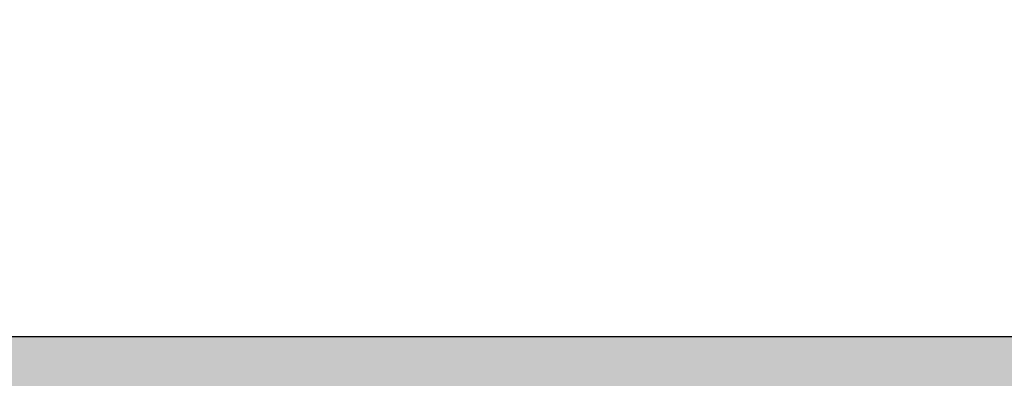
# Model space of a CAD drawing. Header units: millimetres. Extents: x -79464 to -76785, y -3788210 to -3782955.
# Tile 68 of 131: x -78331.65383 to -78331.64052, y -3785139.97647 to -3785139.97163. Entities that reach past the tile are written whole.
import ezdxf

# ---------------------------------------------------------------- set-up
doc = ezdxf.new("R2010")
doc.units = ezdxf.units.MM
doc.header["$LTSCALE"] = 8
doc.header["$MEASUREMENT"] = 0
doc.layers.add('VPM TEMPLATE', color=7, linetype='Continuous')

msp = doc.modelspace()

# ---------------------------------------------------------------- hatches: boundary and pattern name
at = {"layer": 'VPM TEMPLATE'}
msp.add_hatch(color=3, dxfattribs=at).paths.add_polyline_path([(-78327.519087, -3785142.065972), (-78327.928273, -3785142.034063), (-78328.336223, -3785142.003381), (-78328.744173, -3785141.972699), (-78329.121217, -3785141.910107), (-78329.467356, -3785141.816834), (-78329.844401, -3785141.722333), (-78330.25235, -3785141.598378), (-78330.629395, -3785141.473195), (-78329.65526, -3785139.726771), (-78330.503301, -3785139.726771), (-78331.173216, -3785140.954287), (-78331.665958, -3785139.97591), (-78331.571388, -3785139.97591), (-78331.571388, -3785139.477633), (-78328.776314, -3785139.477633), (-78328.462317, -3785139.133993), (-78327.519087, -3785139.133993)], flags=0)

# ---------------------------------------------------------------- linework, layer by layer
at = {"layer": 'VPM TEMPLATE', "color": 7, "lineweight": 9}
for points in [[(-78327.519087, -3785142.065972), (-78327.519087, -3785139.133993), (-78328.462317, -3785139.133993), (-78328.776314, -3785139.477633), (-78331.571388, -3785139.477633), (-78331.571388, -3785139.97591), (-78332.671616, -3785139.97591), (-78332.671616, -3785137.356888)], [(-78332.671616, -3785138.447942), (-78332.671616, -3785138.947446), (-78332.671616, -3785139.445723), (-78332.671616, -3785139.945227), (-78332.671616, -3785139.97591), (-78331.571388, -3785139.97591), (-78331.760528, -3785139.97591), (-78332.608569, -3785139.97591), (-78332.671616, -3785139.97591), (-78332.671616, -3785137.356888)], [(-78332.671616, -3785138.447942), (-78332.671616, -3785138.947446), (-78332.671616, -3785139.445723), (-78332.671616, -3785139.945227), (-78332.671616, -3785139.97591), (-78331.571388, -3785139.97591), (-78331.760528, -3785139.97591), (-78332.608569, -3785139.97591), (-78332.671616, -3785139.97591), (-78332.671616, -3785137.356888)], [(-78332.671616, -3785138.447942), (-78332.671616, -3785138.947446), (-78332.671616, -3785139.445723), (-78332.671616, -3785139.945227), (-78332.671616, -3785139.97591), (-78331.571388, -3785139.97591), (-78331.760528, -3785139.97591), (-78332.608569, -3785139.97591), (-78332.671616, -3785139.97591), (-78332.671616, -3785137.356888)], [(-78332.671616, -3785138.447942), (-78332.671616, -3785138.947446), (-78332.671616, -3785139.445723), (-78332.671616, -3785139.945227), (-78332.671616, -3785139.97591), (-78331.571388, -3785139.97591), (-78331.760528, -3785139.97591), (-78332.608569, -3785139.97591), (-78332.671616, -3785139.97591), (-78332.671616, -3785137.356888)], [(-78332.671616, -3785138.447942), (-78332.671616, -3785138.947446), (-78332.671616, -3785139.445723), (-78332.671616, -3785139.945227), (-78332.671616, -3785139.97591), (-78331.571388, -3785139.97591), (-78331.760528, -3785139.97591), (-78332.608569, -3785139.97591), (-78332.671616, -3785139.97591), (-78332.671616, -3785137.356888)], [(-78332.671616, -3785138.447942), (-78332.671616, -3785138.947446), (-78332.671616, -3785139.445723), (-78332.671616, -3785139.945227), (-78332.671616, -3785139.97591), (-78331.571388, -3785139.97591), (-78331.760528, -3785139.97591), (-78332.608569, -3785139.97591), (-78332.671616, -3785139.97591), (-78332.671616, -3785137.356888)], [(-78332.671616, -3785138.447942), (-78332.671616, -3785138.947446), (-78332.671616, -3785139.445723), (-78332.671616, -3785139.945227), (-78332.671616, -3785139.97591), (-78331.571388, -3785139.97591), (-78331.760528, -3785139.97591), (-78332.608569, -3785139.97591), (-78332.671616, -3785139.97591), (-78332.671616, -3785137.356888)], [(-78332.671616, -3785138.447942), (-78332.671616, -3785138.947446), (-78332.671616, -3785139.445723), (-78332.671616, -3785139.945227), (-78332.671616, -3785139.97591), (-78331.571388, -3785139.97591), (-78331.760528, -3785139.97591), (-78332.608569, -3785139.97591), (-78332.671616, -3785139.97591), (-78332.671616, -3785137.356888)], [(-78332.671616, -3785138.447942), (-78332.671616, -3785138.947446), (-78332.671616, -3785139.445723), (-78332.671616, -3785139.945227), (-78332.671616, -3785139.97591), (-78331.571388, -3785139.97591), (-78331.760528, -3785139.97591), (-78332.608569, -3785139.97591), (-78332.671616, -3785139.97591), (-78332.671616, -3785137.356888)], [(-78332.671616, -3785138.447942), (-78332.671616, -3785138.947446), (-78332.671616, -3785139.445723), (-78332.671616, -3785139.945227), (-78332.671616, -3785139.97591), (-78331.571388, -3785139.97591), (-78331.760528, -3785139.97591), (-78332.608569, -3785139.97591), (-78332.671616, -3785139.97591), (-78332.671616, -3785137.356888)], [(-78332.671616, -3785138.447942), (-78332.671616, -3785138.947446), (-78332.671616, -3785139.445723), (-78332.671616, -3785139.945227), (-78332.671616, -3785139.97591), (-78331.571388, -3785139.97591), (-78331.760528, -3785139.97591), (-78332.608569, -3785139.97591), (-78332.671616, -3785139.97591), (-78332.671616, -3785137.356888)], [(-78332.671616, -3785138.447942), (-78332.671616, -3785138.947446), (-78332.671616, -3785139.445723), (-78332.671616, -3785139.945227), (-78332.671616, -3785139.97591), (-78331.571388, -3785139.97591), (-78331.760528, -3785139.97591), (-78332.608569, -3785139.97591), (-78332.671616, -3785139.97591), (-78332.671616, -3785137.356888)], [(-78332.671616, -3785138.447942), (-78332.671616, -3785138.947446), (-78332.671616, -3785139.445723), (-78332.671616, -3785139.945227), (-78332.671616, -3785139.97591), (-78331.571388, -3785139.97591), (-78331.760528, -3785139.97591), (-78332.608569, -3785139.97591), (-78332.671616, -3785139.97591), (-78332.671616, -3785137.356888)], [(-78332.671616, -3785138.447942), (-78332.671616, -3785138.947446), (-78332.671616, -3785139.445723), (-78332.671616, -3785139.945227), (-78332.671616, -3785139.97591), (-78331.571388, -3785139.97591), (-78331.760528, -3785139.97591), (-78332.608569, -3785139.97591), (-78332.671616, -3785139.97591), (-78332.671616, -3785137.356888)], [(-78332.671616, -3785138.447942), (-78332.671616, -3785138.947446), (-78332.671616, -3785139.445723), (-78332.671616, -3785139.945227), (-78332.671616, -3785139.97591), (-78331.571388, -3785139.97591), (-78331.760528, -3785139.97591), (-78332.608569, -3785139.97591), (-78332.671616, -3785139.97591), (-78332.671616, -3785137.356888)], [(-78332.671616, -3785138.447942), (-78332.671616, -3785138.947446), (-78332.671616, -3785139.445723), (-78332.671616, -3785139.945227), (-78332.671616, -3785139.97591), (-78331.571388, -3785139.97591), (-78331.760528, -3785139.97591), (-78332.608569, -3785139.97591), (-78332.671616, -3785139.97591), (-78332.671616, -3785137.356888)], [(-78332.671616, -3785138.447942), (-78332.671616, -3785138.947446), (-78332.671616, -3785139.445723), (-78332.671616, -3785139.945227), (-78332.671616, -3785139.97591), (-78331.571388, -3785139.97591), (-78331.760528, -3785139.97591), (-78332.608569, -3785139.97591), (-78332.671616, -3785139.97591), (-78332.671616, -3785137.356888)], [(-78332.671616, -3785138.447942), (-78332.671616, -3785138.947446), (-78332.671616, -3785139.445723), (-78332.671616, -3785139.945227), (-78332.671616, -3785139.97591), (-78331.571388, -3785139.97591), (-78331.760528, -3785139.97591), (-78332.608569, -3785139.97591), (-78332.671616, -3785139.97591), (-78332.671616, -3785137.356888)], [(-78332.671616, -3785138.447942), (-78332.671616, -3785138.947446), (-78332.671616, -3785139.445723), (-78332.671616, -3785139.945227), (-78332.671616, -3785139.97591), (-78331.571388, -3785139.97591), (-78331.760528, -3785139.97591), (-78332.608569, -3785139.97591), (-78332.671616, -3785139.97591), (-78332.671616, -3785137.356888)], [(-78332.671616, -3785138.447942), (-78332.671616, -3785138.947446), (-78332.671616, -3785139.445723), (-78332.671616, -3785139.945227), (-78332.671616, -3785139.97591), (-78331.571388, -3785139.97591), (-78331.760528, -3785139.97591), (-78332.608569, -3785139.97591), (-78332.671616, -3785139.97591), (-78332.671616, -3785137.356888)], [(-78332.671616, -3785138.447942), (-78332.671616, -3785138.947446), (-78332.671616, -3785139.445723), (-78332.671616, -3785139.945227), (-78332.671616, -3785139.97591), (-78331.571388, -3785139.97591), (-78331.760528, -3785139.97591), (-78332.608569, -3785139.97591), (-78332.671616, -3785139.97591), (-78332.671616, -3785137.356888)], [(-78332.671616, -3785138.447942), (-78332.671616, -3785138.947446), (-78332.671616, -3785139.445723), (-78332.671616, -3785139.945227), (-78332.671616, -3785139.97591), (-78331.571388, -3785139.97591), (-78331.760528, -3785139.97591), (-78332.608569, -3785139.97591), (-78332.671616, -3785139.97591), (-78332.671616, -3785137.356888)], [(-78332.671616, -3785138.447942), (-78332.671616, -3785138.947446), (-78332.671616, -3785139.445723), (-78332.671616, -3785139.945227), (-78332.671616, -3785139.97591), (-78331.571388, -3785139.97591), (-78331.760528, -3785139.97591), (-78332.608569, -3785139.97591), (-78332.671616, -3785139.97591), (-78332.671616, -3785137.356888)], [(-78332.671616, -3785138.447942), (-78332.671616, -3785138.947446), (-78332.671616, -3785139.445723), (-78332.671616, -3785139.945227), (-78332.671616, -3785139.97591), (-78331.571388, -3785139.97591), (-78331.760528, -3785139.97591), (-78332.608569, -3785139.97591), (-78332.671616, -3785139.97591), (-78332.671616, -3785137.356888)], [(-78332.671616, -3785138.447942), (-78332.671616, -3785138.947446), (-78332.671616, -3785139.445723), (-78332.671616, -3785139.945227), (-78332.671616, -3785139.97591), (-78331.571388, -3785139.97591), (-78331.760528, -3785139.97591), (-78332.608569, -3785139.97591), (-78332.671616, -3785139.97591), (-78332.671616, -3785137.356888)], [(-78332.671616, -3785138.447942), (-78332.671616, -3785138.947446), (-78332.671616, -3785139.445723), (-78332.671616, -3785139.945227), (-78332.671616, -3785139.97591), (-78331.571388, -3785139.97591), (-78331.760528, -3785139.97591), (-78332.608569, -3785139.97591), (-78332.671616, -3785139.97591), (-78332.671616, -3785137.356888)], [(-78332.671616, -3785138.447942), (-78332.671616, -3785138.947446), (-78332.671616, -3785139.445723), (-78332.671616, -3785139.945227), (-78332.671616, -3785139.97591), (-78331.571388, -3785139.97591), (-78331.760528, -3785139.97591), (-78332.608569, -3785139.97591), (-78332.671616, -3785139.97591), (-78332.671616, -3785137.356888)], [(-78332.671616, -3785138.447942), (-78332.671616, -3785138.947446), (-78332.671616, -3785139.445723), (-78332.671616, -3785139.945227), (-78332.671616, -3785139.97591), (-78331.571388, -3785139.97591), (-78331.760528, -3785139.97591), (-78332.608569, -3785139.97591), (-78332.671616, -3785139.97591), (-78332.671616, -3785137.356888)], [(-78332.671616, -3785138.447942), (-78332.671616, -3785138.947446), (-78332.671616, -3785139.445723), (-78332.671616, -3785139.945227), (-78332.671616, -3785139.97591), (-78331.571388, -3785139.97591), (-78331.760528, -3785139.97591), (-78332.608569, -3785139.97591), (-78332.671616, -3785139.97591), (-78332.671616, -3785137.356888)], [(-78332.671616, -3785138.447942), (-78332.671616, -3785138.947446), (-78332.671616, -3785139.445723), (-78332.671616, -3785139.945227), (-78332.671616, -3785139.97591), (-78331.571388, -3785139.97591), (-78331.760528, -3785139.97591), (-78332.608569, -3785139.97591), (-78332.671616, -3785139.97591), (-78332.671616, -3785137.356888)], [(-78332.671616, -3785138.447942), (-78332.671616, -3785138.947446), (-78332.671616, -3785139.445723), (-78332.671616, -3785139.945227), (-78332.671616, -3785139.97591), (-78331.571388, -3785139.97591), (-78331.760528, -3785139.97591), (-78332.608569, -3785139.97591), (-78332.671616, -3785139.97591), (-78332.671616, -3785137.356888)], [(-78332.671616, -3785138.447942), (-78332.671616, -3785138.947446), (-78332.671616, -3785139.445723), (-78332.671616, -3785139.945227), (-78332.671616, -3785139.97591), (-78331.571388, -3785139.97591), (-78331.760528, -3785139.97591), (-78332.608569, -3785139.97591), (-78332.671616, -3785139.97591), (-78332.671616, -3785137.356888)], [(-78332.671616, -3785138.447942), (-78332.671616, -3785138.947446), (-78332.671616, -3785139.445723), (-78332.671616, -3785139.945227), (-78332.671616, -3785139.97591), (-78331.571388, -3785139.97591), (-78331.760528, -3785139.97591), (-78332.608569, -3785139.97591), (-78332.671616, -3785139.97591), (-78332.671616, -3785137.356888)], [(-78332.671616, -3785138.447942), (-78332.671616, -3785138.947446), (-78332.671616, -3785139.445723), (-78332.671616, -3785139.945227), (-78332.671616, -3785139.97591), (-78331.571388, -3785139.97591), (-78331.760528, -3785139.97591), (-78332.608569, -3785139.97591), (-78332.671616, -3785139.97591), (-78332.671616, -3785137.356888)], [(-78332.671616, -3785138.447942), (-78332.671616, -3785138.947446), (-78332.671616, -3785139.445723), (-78332.671616, -3785139.945227), (-78332.671616, -3785139.97591), (-78331.571388, -3785139.97591), (-78331.760528, -3785139.97591), (-78332.608569, -3785139.97591), (-78332.671616, -3785139.97591), (-78332.671616, -3785137.356888)], [(-78332.671616, -3785138.447942), (-78332.671616, -3785138.947446), (-78332.671616, -3785139.445723), (-78332.671616, -3785139.945227), (-78332.671616, -3785139.97591), (-78331.571388, -3785139.97591), (-78331.760528, -3785139.97591), (-78332.608569, -3785139.97591), (-78332.671616, -3785139.97591), (-78332.671616, -3785137.356888)], [(-78332.671616, -3785138.447942), (-78332.671616, -3785138.947446), (-78332.671616, -3785139.445723), (-78332.671616, -3785139.945227), (-78332.671616, -3785139.97591), (-78331.571388, -3785139.97591), (-78331.760528, -3785139.97591), (-78332.608569, -3785139.97591), (-78332.671616, -3785139.97591), (-78332.671616, -3785137.356888)], [(-78332.671616, -3785138.447942), (-78332.671616, -3785138.947446), (-78332.671616, -3785139.445723), (-78332.671616, -3785139.945227), (-78332.671616, -3785139.97591), (-78331.571388, -3785139.97591), (-78331.760528, -3785139.97591), (-78332.608569, -3785139.97591), (-78332.671616, -3785139.97591), (-78332.671616, -3785137.356888)], [(-78332.671616, -3785138.447942), (-78332.671616, -3785138.947446), (-78332.671616, -3785139.445723), (-78332.671616, -3785139.945227), (-78332.671616, -3785139.97591), (-78331.571388, -3785139.97591), (-78331.760528, -3785139.97591), (-78332.608569, -3785139.97591), (-78332.671616, -3785139.97591), (-78332.671616, -3785137.356888)], [(-78332.671616, -3785138.447942), (-78332.671616, -3785138.947446), (-78332.671616, -3785139.445723), (-78332.671616, -3785139.945227), (-78332.671616, -3785139.97591), (-78331.571388, -3785139.97591), (-78331.760528, -3785139.97591), (-78332.608569, -3785139.97591), (-78332.671616, -3785139.97591), (-78332.671616, -3785137.356888)], [(-78332.671616, -3785138.447942), (-78332.671616, -3785138.947446), (-78332.671616, -3785139.445723), (-78332.671616, -3785139.945227), (-78332.671616, -3785139.97591), (-78331.571388, -3785139.97591), (-78331.760528, -3785139.97591), (-78332.608569, -3785139.97591), (-78332.671616, -3785139.97591), (-78332.671616, -3785137.356888)], [(-78332.671616, -3785138.447942), (-78332.671616, -3785138.947446), (-78332.671616, -3785139.445723), (-78332.671616, -3785139.945227), (-78332.671616, -3785139.97591), (-78331.571388, -3785139.97591), (-78331.760528, -3785139.97591), (-78332.608569, -3785139.97591), (-78332.671616, -3785139.97591), (-78332.671616, -3785137.356888)], [(-78332.671616, -3785138.447942), (-78332.671616, -3785138.947446), (-78332.671616, -3785139.445723), (-78332.671616, -3785139.945227), (-78332.671616, -3785139.97591), (-78331.571388, -3785139.97591), (-78331.760528, -3785139.97591), (-78332.608569, -3785139.97591), (-78332.671616, -3785139.97591), (-78332.671616, -3785137.356888)], [(-78332.671616, -3785138.447942), (-78332.671616, -3785138.947446), (-78332.671616, -3785139.445723), (-78332.671616, -3785139.945227), (-78332.671616, -3785139.97591), (-78331.571388, -3785139.97591), (-78331.760528, -3785139.97591), (-78332.608569, -3785139.97591), (-78332.671616, -3785139.97591), (-78332.671616, -3785137.356888)], [(-78332.671616, -3785138.447942), (-78332.671616, -3785138.947446), (-78332.671616, -3785139.445723), (-78332.671616, -3785139.945227), (-78332.671616, -3785139.97591), (-78331.571388, -3785139.97591), (-78331.760528, -3785139.97591), (-78332.608569, -3785139.97591), (-78332.671616, -3785139.97591), (-78332.671616, -3785137.356888)], [(-78332.671616, -3785138.447942), (-78332.671616, -3785138.947446), (-78332.671616, -3785139.445723), (-78332.671616, -3785139.945227), (-78332.671616, -3785139.97591), (-78331.571388, -3785139.97591), (-78331.760528, -3785139.97591), (-78332.608569, -3785139.97591), (-78332.671616, -3785139.97591), (-78332.671616, -3785137.356888)], [(-78332.671616, -3785138.447942), (-78332.671616, -3785138.947446), (-78332.671616, -3785139.445723), (-78332.671616, -3785139.945227), (-78332.671616, -3785139.97591), (-78331.571388, -3785139.97591), (-78331.760528, -3785139.97591), (-78332.608569, -3785139.97591), (-78332.671616, -3785139.97591), (-78332.671616, -3785137.356888)], [(-78332.671616, -3785138.447942), (-78332.671616, -3785138.947446), (-78332.671616, -3785139.445723), (-78332.671616, -3785139.945227), (-78332.671616, -3785139.97591), (-78331.571388, -3785139.97591), (-78331.760528, -3785139.97591), (-78332.608569, -3785139.97591), (-78332.671616, -3785139.97591), (-78332.671616, -3785137.356888)], [(-78332.671616, -3785138.447942), (-78332.671616, -3785138.947446), (-78332.671616, -3785139.445723), (-78332.671616, -3785139.945227), (-78332.671616, -3785139.97591), (-78331.571388, -3785139.97591), (-78331.760528, -3785139.97591), (-78332.608569, -3785139.97591), (-78332.671616, -3785139.97591), (-78332.671616, -3785137.356888)], [(-78332.671616, -3785138.447942), (-78332.671616, -3785138.947446), (-78332.671616, -3785139.445723), (-78332.671616, -3785139.945227), (-78332.671616, -3785139.97591), (-78331.571388, -3785139.97591), (-78331.760528, -3785139.97591), (-78332.608569, -3785139.97591), (-78332.671616, -3785139.97591), (-78332.671616, -3785137.356888)], [(-78332.671616, -3785138.447942), (-78332.671616, -3785138.947446), (-78332.671616, -3785139.445723), (-78332.671616, -3785139.945227), (-78332.671616, -3785139.97591), (-78331.571388, -3785139.97591), (-78331.760528, -3785139.97591), (-78332.608569, -3785139.97591), (-78332.671616, -3785139.97591), (-78332.671616, -3785137.356888)], [(-78332.671616, -3785138.447942), (-78332.671616, -3785138.947446), (-78332.671616, -3785139.445723), (-78332.671616, -3785139.945227), (-78332.671616, -3785139.97591), (-78331.571388, -3785139.97591), (-78331.760528, -3785139.97591), (-78332.608569, -3785139.97591), (-78332.671616, -3785139.97591), (-78332.671616, -3785137.356888)], [(-78332.671616, -3785138.447942), (-78332.671616, -3785138.947446), (-78332.671616, -3785139.445723), (-78332.671616, -3785139.945227), (-78332.671616, -3785139.97591), (-78331.571388, -3785139.97591), (-78331.760528, -3785139.97591), (-78332.608569, -3785139.97591), (-78332.671616, -3785139.97591), (-78332.671616, -3785137.356888)], [(-78332.671616, -3785138.447942), (-78332.671616, -3785138.947446), (-78332.671616, -3785139.445723), (-78332.671616, -3785139.945227), (-78332.671616, -3785139.97591), (-78331.571388, -3785139.97591), (-78331.760528, -3785139.97591), (-78332.608569, -3785139.97591), (-78332.671616, -3785139.97591), (-78332.671616, -3785137.356888)], [(-78332.671616, -3785138.447942), (-78332.671616, -3785138.947446), (-78332.671616, -3785139.445723), (-78332.671616, -3785139.945227), (-78332.671616, -3785139.97591), (-78331.571388, -3785139.97591), (-78331.760528, -3785139.97591), (-78332.608569, -3785139.97591), (-78332.671616, -3785139.97591), (-78332.671616, -3785137.356888)], [(-78332.671616, -3785138.447942), (-78332.671616, -3785138.947446), (-78332.671616, -3785139.445723), (-78332.671616, -3785139.945227), (-78332.671616, -3785139.97591), (-78331.571388, -3785139.97591), (-78331.760528, -3785139.97591), (-78332.608569, -3785139.97591), (-78332.671616, -3785139.97591), (-78332.671616, -3785137.356888)], [(-78332.671616, -3785138.447942), (-78332.671616, -3785138.947446), (-78332.671616, -3785139.445723), (-78332.671616, -3785139.945227), (-78332.671616, -3785139.97591), (-78331.571388, -3785139.97591), (-78331.760528, -3785139.97591), (-78332.608569, -3785139.97591), (-78332.671616, -3785139.97591), (-78332.671616, -3785137.356888)], [(-78332.671616, -3785138.447942), (-78332.671616, -3785138.947446), (-78332.671616, -3785139.445723), (-78332.671616, -3785139.945227), (-78332.671616, -3785139.97591), (-78331.571388, -3785139.97591), (-78331.760528, -3785139.97591), (-78332.608569, -3785139.97591), (-78332.671616, -3785139.97591), (-78332.671616, -3785137.356888)], [(-78332.671616, -3785138.447942), (-78332.671616, -3785138.947446), (-78332.671616, -3785139.445723), (-78332.671616, -3785139.945227), (-78332.671616, -3785139.97591), (-78331.571388, -3785139.97591), (-78331.760528, -3785139.97591), (-78332.608569, -3785139.97591), (-78332.671616, -3785139.97591), (-78332.671616, -3785137.356888)], [(-78332.671616, -3785138.447942), (-78332.671616, -3785138.947446), (-78332.671616, -3785139.445723), (-78332.671616, -3785139.945227), (-78332.671616, -3785139.97591), (-78331.571388, -3785139.97591), (-78331.760528, -3785139.97591), (-78332.608569, -3785139.97591), (-78332.671616, -3785139.97591), (-78332.671616, -3785137.356888)], [(-78332.671616, -3785138.447942), (-78332.671616, -3785138.947446), (-78332.671616, -3785139.445723), (-78332.671616, -3785139.945227), (-78332.671616, -3785139.97591), (-78331.571388, -3785139.97591), (-78331.760528, -3785139.97591), (-78332.608569, -3785139.97591), (-78332.671616, -3785139.97591), (-78332.671616, -3785137.356888)], [(-78332.671616, -3785138.447942), (-78332.671616, -3785138.947446), (-78332.671616, -3785139.445723), (-78332.671616, -3785139.945227), (-78332.671616, -3785139.97591), (-78331.571388, -3785139.97591), (-78331.760528, -3785139.97591), (-78332.608569, -3785139.97591), (-78332.671616, -3785139.97591), (-78332.671616, -3785137.356888)], [(-78332.671616, -3785138.447942), (-78332.671616, -3785138.947446), (-78332.671616, -3785139.445723), (-78332.671616, -3785139.945227), (-78332.671616, -3785139.97591), (-78331.571388, -3785139.97591), (-78331.760528, -3785139.97591), (-78332.608569, -3785139.97591), (-78332.671616, -3785139.97591), (-78332.671616, -3785137.356888)], [(-78332.671616, -3785138.447942), (-78332.671616, -3785138.947446), (-78332.671616, -3785139.445723), (-78332.671616, -3785139.945227), (-78332.671616, -3785139.97591), (-78331.571388, -3785139.97591), (-78331.760528, -3785139.97591), (-78332.608569, -3785139.97591), (-78332.671616, -3785139.97591), (-78332.671616, -3785137.356888)], [(-78332.671616, -3785138.447942), (-78332.671616, -3785138.947446), (-78332.671616, -3785139.445723), (-78332.671616, -3785139.945227), (-78332.671616, -3785139.97591), (-78331.571388, -3785139.97591), (-78331.760528, -3785139.97591), (-78332.608569, -3785139.97591), (-78332.671616, -3785139.97591), (-78332.671616, -3785137.356888)], [(-78332.671616, -3785138.447942), (-78332.671616, -3785138.947446), (-78332.671616, -3785139.445723), (-78332.671616, -3785139.945227), (-78332.671616, -3785139.97591), (-78331.571388, -3785139.97591), (-78331.760528, -3785139.97591), (-78332.608569, -3785139.97591), (-78332.671616, -3785139.97591), (-78332.671616, -3785137.356888)], [(-78332.671616, -3785138.447942), (-78332.671616, -3785138.947446), (-78332.671616, -3785139.445723), (-78332.671616, -3785139.945227), (-78332.671616, -3785139.97591), (-78331.571388, -3785139.97591), (-78331.760528, -3785139.97591), (-78332.608569, -3785139.97591), (-78332.671616, -3785139.97591), (-78332.671616, -3785137.356888)], [(-78332.671616, -3785138.447942), (-78332.671616, -3785138.947446), (-78332.671616, -3785139.445723), (-78332.671616, -3785139.945227), (-78332.671616, -3785139.97591), (-78331.571388, -3785139.97591), (-78331.760528, -3785139.97591), (-78332.608569, -3785139.97591), (-78332.671616, -3785139.97591), (-78332.671616, -3785137.356888)], [(-78332.671616, -3785138.447942), (-78332.671616, -3785138.947446), (-78332.671616, -3785139.445723), (-78332.671616, -3785139.945227), (-78332.671616, -3785139.97591), (-78331.571388, -3785139.97591), (-78331.760528, -3785139.97591), (-78332.608569, -3785139.97591), (-78332.671616, -3785139.97591), (-78332.671616, -3785137.356888)], [(-78332.671616, -3785138.447942), (-78332.671616, -3785138.947446), (-78332.671616, -3785139.445723), (-78332.671616, -3785139.945227), (-78332.671616, -3785139.97591), (-78331.571388, -3785139.97591), (-78331.760528, -3785139.97591), (-78332.608569, -3785139.97591), (-78332.671616, -3785139.97591), (-78332.671616, -3785137.356888)], [(-78332.671616, -3785138.447942), (-78332.671616, -3785138.947446), (-78332.671616, -3785139.445723), (-78332.671616, -3785139.945227), (-78332.671616, -3785139.97591), (-78331.571388, -3785139.97591), (-78331.760528, -3785139.97591), (-78332.608569, -3785139.97591), (-78332.671616, -3785139.97591), (-78332.671616, -3785137.356888)], [(-78332.671616, -3785138.447942), (-78332.671616, -3785138.947446), (-78332.671616, -3785139.445723), (-78332.671616, -3785139.945227), (-78332.671616, -3785139.97591), (-78331.571388, -3785139.97591), (-78331.760528, -3785139.97591), (-78332.608569, -3785139.97591), (-78332.671616, -3785139.97591), (-78332.671616, -3785137.356888)], [(-78332.671616, -3785138.447942), (-78332.671616, -3785138.947446), (-78332.671616, -3785139.445723), (-78332.671616, -3785139.945227), (-78332.671616, -3785139.97591), (-78331.571388, -3785139.97591), (-78331.760528, -3785139.97591), (-78332.608569, -3785139.97591), (-78332.671616, -3785139.97591), (-78332.671616, -3785137.356888)], [(-78332.671616, -3785138.447942), (-78332.671616, -3785138.947446), (-78332.671616, -3785139.445723), (-78332.671616, -3785139.945227), (-78332.671616, -3785139.97591), (-78331.571388, -3785139.97591), (-78331.760528, -3785139.97591), (-78332.608569, -3785139.97591), (-78332.671616, -3785139.97591), (-78332.671616, -3785137.356888)], [(-78332.671616, -3785138.447942), (-78332.671616, -3785138.947446), (-78332.671616, -3785139.445723), (-78332.671616, -3785139.945227), (-78332.671616, -3785139.97591), (-78331.571388, -3785139.97591), (-78331.760528, -3785139.97591), (-78332.608569, -3785139.97591), (-78332.671616, -3785139.97591), (-78332.671616, -3785137.356888)], [(-78332.671616, -3785138.447942), (-78332.671616, -3785138.947446), (-78332.671616, -3785139.445723), (-78332.671616, -3785139.945227), (-78332.671616, -3785139.97591), (-78331.571388, -3785139.97591), (-78331.760528, -3785139.97591), (-78332.608569, -3785139.97591), (-78332.671616, -3785139.97591), (-78332.671616, -3785137.356888)], [(-78332.671616, -3785138.447942), (-78332.671616, -3785138.947446), (-78332.671616, -3785139.445723), (-78332.671616, -3785139.945227), (-78332.671616, -3785139.97591), (-78331.571388, -3785139.97591), (-78331.760528, -3785139.97591), (-78332.608569, -3785139.97591), (-78332.671616, -3785139.97591), (-78332.671616, -3785137.356888)], [(-78332.671616, -3785138.447942), (-78332.671616, -3785138.947446), (-78332.671616, -3785139.445723), (-78332.671616, -3785139.945227), (-78332.671616, -3785139.97591), (-78331.571388, -3785139.97591), (-78331.760528, -3785139.97591), (-78332.608569, -3785139.97591), (-78332.671616, -3785139.97591), (-78332.671616, -3785137.356888)], [(-78332.671616, -3785138.447942), (-78332.671616, -3785138.947446), (-78332.671616, -3785139.445723), (-78332.671616, -3785139.945227), (-78332.671616, -3785139.97591), (-78331.571388, -3785139.97591), (-78331.760528, -3785139.97591), (-78332.608569, -3785139.97591), (-78332.671616, -3785139.97591), (-78332.671616, -3785137.356888)], [(-78332.671616, -3785138.447942), (-78332.671616, -3785138.947446), (-78332.671616, -3785139.445723), (-78332.671616, -3785139.945227), (-78332.671616, -3785139.97591), (-78331.571388, -3785139.97591), (-78331.760528, -3785139.97591), (-78332.608569, -3785139.97591), (-78332.671616, -3785139.97591), (-78332.671616, -3785137.356888)], [(-78332.671616, -3785138.447942), (-78332.671616, -3785138.947446), (-78332.671616, -3785139.445723), (-78332.671616, -3785139.945227), (-78332.671616, -3785139.97591), (-78331.571388, -3785139.97591), (-78331.760528, -3785139.97591), (-78332.608569, -3785139.97591), (-78332.671616, -3785139.97591), (-78332.671616, -3785137.356888)], [(-78332.671616, -3785138.447942), (-78332.671616, -3785138.947446), (-78332.671616, -3785139.445723), (-78332.671616, -3785139.945227), (-78332.671616, -3785139.97591), (-78331.571388, -3785139.97591), (-78331.760528, -3785139.97591), (-78332.608569, -3785139.97591), (-78332.671616, -3785139.97591), (-78332.671616, -3785137.356888)], [(-78332.671616, -3785138.447942), (-78332.671616, -3785138.947446), (-78332.671616, -3785139.445723), (-78332.671616, -3785139.945227), (-78332.671616, -3785139.97591), (-78331.571388, -3785139.97591), (-78331.760528, -3785139.97591), (-78332.608569, -3785139.97591), (-78332.671616, -3785139.97591), (-78332.671616, -3785137.356888)], [(-78332.671616, -3785138.447942), (-78332.671616, -3785138.947446), (-78332.671616, -3785139.445723), (-78332.671616, -3785139.945227), (-78332.671616, -3785139.97591), (-78331.571388, -3785139.97591), (-78331.760528, -3785139.97591), (-78332.608569, -3785139.97591), (-78332.671616, -3785139.97591), (-78332.671616, -3785137.356888)], [(-78332.671616, -3785138.447942), (-78332.671616, -3785138.947446), (-78332.671616, -3785139.445723), (-78332.671616, -3785139.945227), (-78332.671616, -3785139.97591), (-78331.571388, -3785139.97591), (-78331.760528, -3785139.97591), (-78332.608569, -3785139.97591), (-78332.671616, -3785139.97591), (-78332.671616, -3785137.356888)], [(-78332.671616, -3785138.447942), (-78332.671616, -3785138.947446), (-78332.671616, -3785139.445723), (-78332.671616, -3785139.945227), (-78332.671616, -3785139.97591), (-78331.571388, -3785139.97591), (-78331.760528, -3785139.97591), (-78332.608569, -3785139.97591), (-78332.671616, -3785139.97591), (-78332.671616, -3785137.356888)], [(-78332.671616, -3785138.447942), (-78332.671616, -3785138.947446), (-78332.671616, -3785139.445723), (-78332.671616, -3785139.945227), (-78332.671616, -3785139.97591), (-78331.571388, -3785139.97591), (-78331.760528, -3785139.97591), (-78332.608569, -3785139.97591), (-78332.671616, -3785139.97591), (-78332.671616, -3785137.356888)], [(-78332.671616, -3785138.447942), (-78332.671616, -3785138.947446), (-78332.671616, -3785139.445723), (-78332.671616, -3785139.945227), (-78332.671616, -3785139.97591), (-78331.571388, -3785139.97591), (-78331.760528, -3785139.97591), (-78332.608569, -3785139.97591), (-78332.671616, -3785139.97591), (-78332.671616, -3785137.356888)], [(-78332.671616, -3785138.447942), (-78332.671616, -3785138.947446), (-78332.671616, -3785139.445723), (-78332.671616, -3785139.945227), (-78332.671616, -3785139.97591), (-78331.571388, -3785139.97591), (-78331.760528, -3785139.97591), (-78332.608569, -3785139.97591), (-78332.671616, -3785139.97591), (-78332.671616, -3785137.356888)], [(-78332.671616, -3785138.447942), (-78332.671616, -3785138.947446), (-78332.671616, -3785139.445723), (-78332.671616, -3785139.945227), (-78332.671616, -3785139.97591), (-78331.571388, -3785139.97591), (-78331.760528, -3785139.97591), (-78332.608569, -3785139.97591), (-78332.671616, -3785139.97591), (-78332.671616, -3785137.356888)], [(-78332.671616, -3785138.447942), (-78332.671616, -3785138.947446), (-78332.671616, -3785139.445723), (-78332.671616, -3785139.945227), (-78332.671616, -3785139.97591), (-78331.571388, -3785139.97591), (-78331.760528, -3785139.97591), (-78332.608569, -3785139.97591), (-78332.671616, -3785139.97591), (-78332.671616, -3785137.356888)], [(-78332.671616, -3785138.447942), (-78332.671616, -3785138.947446), (-78332.671616, -3785139.445723), (-78332.671616, -3785139.945227), (-78332.671616, -3785139.97591), (-78331.571388, -3785139.97591), (-78331.760528, -3785139.97591), (-78332.608569, -3785139.97591), (-78332.671616, -3785139.97591), (-78332.671616, -3785137.356888)], [(-78332.671616, -3785138.447942), (-78332.671616, -3785138.947446), (-78332.671616, -3785139.445723), (-78332.671616, -3785139.945227), (-78332.671616, -3785139.97591), (-78331.571388, -3785139.97591), (-78331.760528, -3785139.97591), (-78332.608569, -3785139.97591), (-78332.671616, -3785139.97591), (-78332.671616, -3785137.356888)], [(-78332.671616, -3785138.447942), (-78332.671616, -3785138.947446), (-78332.671616, -3785139.445723), (-78332.671616, -3785139.945227), (-78332.671616, -3785139.97591), (-78331.571388, -3785139.97591), (-78331.760528, -3785139.97591), (-78332.608569, -3785139.97591), (-78332.671616, -3785139.97591), (-78332.671616, -3785137.356888)], [(-78332.671616, -3785138.447942), (-78332.671616, -3785138.947446), (-78332.671616, -3785139.445723), (-78332.671616, -3785139.945227), (-78332.671616, -3785139.97591), (-78331.571388, -3785139.97591), (-78331.760528, -3785139.97591), (-78332.608569, -3785139.97591), (-78332.671616, -3785139.97591), (-78332.671616, -3785137.356888)], [(-78332.671616, -3785138.447942), (-78332.671616, -3785138.947446), (-78332.671616, -3785139.445723), (-78332.671616, -3785139.945227), (-78332.671616, -3785139.97591), (-78331.571388, -3785139.97591), (-78331.760528, -3785139.97591), (-78332.608569, -3785139.97591), (-78332.671616, -3785139.97591), (-78332.671616, -3785137.356888)], [(-78332.671616, -3785138.447942), (-78332.671616, -3785138.947446), (-78332.671616, -3785139.445723), (-78332.671616, -3785139.945227), (-78332.671616, -3785139.97591), (-78331.571388, -3785139.97591), (-78331.760528, -3785139.97591), (-78332.608569, -3785139.97591), (-78332.671616, -3785139.97591), (-78332.671616, -3785137.356888)], [(-78332.671616, -3785138.447942), (-78332.671616, -3785138.947446), (-78332.671616, -3785139.445723), (-78332.671616, -3785139.945227), (-78332.671616, -3785139.97591), (-78331.571388, -3785139.97591), (-78331.760528, -3785139.97591), (-78332.608569, -3785139.97591), (-78332.671616, -3785139.97591), (-78332.671616, -3785137.356888)], [(-78332.671616, -3785138.447942), (-78332.671616, -3785138.947446), (-78332.671616, -3785139.445723), (-78332.671616, -3785139.945227), (-78332.671616, -3785139.97591), (-78331.571388, -3785139.97591), (-78331.760528, -3785139.97591), (-78332.608569, -3785139.97591), (-78332.671616, -3785139.97591), (-78332.671616, -3785137.356888)], [(-78332.671616, -3785138.447942), (-78332.671616, -3785138.947446), (-78332.671616, -3785139.445723), (-78332.671616, -3785139.945227), (-78332.671616, -3785139.97591), (-78331.571388, -3785139.97591), (-78331.760528, -3785139.97591), (-78332.608569, -3785139.97591), (-78332.671616, -3785139.97591), (-78332.671616, -3785137.356888)], [(-78332.671616, -3785138.447942), (-78332.671616, -3785138.947446), (-78332.671616, -3785139.445723), (-78332.671616, -3785139.945227), (-78332.671616, -3785139.97591), (-78331.571388, -3785139.97591), (-78331.760528, -3785139.97591), (-78332.608569, -3785139.97591), (-78332.671616, -3785139.97591), (-78332.671616, -3785137.356888)], [(-78332.671616, -3785138.447942), (-78332.671616, -3785138.947446), (-78332.671616, -3785139.445723), (-78332.671616, -3785139.945227), (-78332.671616, -3785139.97591), (-78331.571388, -3785139.97591), (-78331.760528, -3785139.97591), (-78332.608569, -3785139.97591), (-78332.671616, -3785139.97591), (-78332.671616, -3785137.356888)], [(-78332.671616, -3785138.447942), (-78332.671616, -3785138.947446), (-78332.671616, -3785139.445723), (-78332.671616, -3785139.945227), (-78332.671616, -3785139.97591), (-78331.571388, -3785139.97591), (-78331.760528, -3785139.97591), (-78332.608569, -3785139.97591), (-78332.671616, -3785139.97591), (-78332.671616, -3785137.356888)], [(-78332.671616, -3785138.447942), (-78332.671616, -3785138.947446), (-78332.671616, -3785139.445723), (-78332.671616, -3785139.945227), (-78332.671616, -3785139.97591), (-78331.571388, -3785139.97591), (-78331.760528, -3785139.97591), (-78332.608569, -3785139.97591), (-78332.671616, -3785139.97591), (-78332.671616, -3785137.356888)], [(-78332.671616, -3785138.447942), (-78332.671616, -3785138.947446), (-78332.671616, -3785139.445723), (-78332.671616, -3785139.945227), (-78332.671616, -3785139.97591), (-78331.571388, -3785139.97591), (-78331.760528, -3785139.97591), (-78332.608569, -3785139.97591), (-78332.671616, -3785139.97591), (-78332.671616, -3785137.356888)], [(-78332.671616, -3785138.447942), (-78332.671616, -3785138.947446), (-78332.671616, -3785139.445723), (-78332.671616, -3785139.945227), (-78332.671616, -3785139.97591), (-78331.571388, -3785139.97591), (-78331.760528, -3785139.97591), (-78332.608569, -3785139.97591), (-78332.671616, -3785139.97591), (-78332.671616, -3785137.356888)], [(-78332.671616, -3785138.447942), (-78332.671616, -3785138.947446), (-78332.671616, -3785139.445723), (-78332.671616, -3785139.945227), (-78332.671616, -3785139.97591), (-78331.571388, -3785139.97591), (-78331.760528, -3785139.97591), (-78332.608569, -3785139.97591), (-78332.671616, -3785139.97591), (-78332.671616, -3785137.356888)], [(-78332.671616, -3785138.447942), (-78332.671616, -3785138.947446), (-78332.671616, -3785139.445723), (-78332.671616, -3785139.945227), (-78332.671616, -3785139.97591), (-78331.571388, -3785139.97591), (-78331.760528, -3785139.97591), (-78332.608569, -3785139.97591), (-78332.671616, -3785139.97591), (-78332.671616, -3785137.356888)], [(-78332.671616, -3785138.447942), (-78332.671616, -3785138.947446), (-78332.671616, -3785139.445723), (-78332.671616, -3785139.945227), (-78332.671616, -3785139.97591), (-78331.571388, -3785139.97591), (-78331.760528, -3785139.97591), (-78332.608569, -3785139.97591), (-78332.671616, -3785139.97591), (-78332.671616, -3785137.356888)], [(-78332.671616, -3785138.447942), (-78332.671616, -3785138.947446), (-78332.671616, -3785139.445723), (-78332.671616, -3785139.945227), (-78332.671616, -3785139.97591), (-78331.571388, -3785139.97591), (-78331.760528, -3785139.97591), (-78332.608569, -3785139.97591), (-78332.671616, -3785139.97591), (-78332.671616, -3785137.356888)], [(-78332.671616, -3785138.447942), (-78332.671616, -3785138.947446), (-78332.671616, -3785139.445723), (-78332.671616, -3785139.945227), (-78332.671616, -3785139.97591), (-78331.571388, -3785139.97591), (-78331.760528, -3785139.97591), (-78332.608569, -3785139.97591), (-78332.671616, -3785139.97591), (-78332.671616, -3785137.356888)], [(-78332.671616, -3785138.447942), (-78332.671616, -3785138.947446), (-78332.671616, -3785139.445723), (-78332.671616, -3785139.945227), (-78332.671616, -3785139.97591), (-78331.571388, -3785139.97591), (-78331.760528, -3785139.97591), (-78332.608569, -3785139.97591), (-78332.671616, -3785139.97591), (-78332.671616, -3785137.356888)], [(-78332.671616, -3785138.447942), (-78332.671616, -3785138.947446), (-78332.671616, -3785139.445723), (-78332.671616, -3785139.945227), (-78332.671616, -3785139.97591), (-78331.571388, -3785139.97591), (-78331.760528, -3785139.97591), (-78332.608569, -3785139.97591), (-78332.671616, -3785139.97591), (-78332.671616, -3785137.356888)], [(-78332.671616, -3785138.447942), (-78332.671616, -3785138.947446), (-78332.671616, -3785139.445723), (-78332.671616, -3785139.945227), (-78332.671616, -3785139.97591), (-78331.571388, -3785139.97591), (-78331.760528, -3785139.97591), (-78332.608569, -3785139.97591), (-78332.671616, -3785139.97591), (-78332.671616, -3785137.356888)], [(-78332.671616, -3785138.447942), (-78332.671616, -3785138.947446), (-78332.671616, -3785139.445723), (-78332.671616, -3785139.945227), (-78332.671616, -3785139.97591), (-78331.571388, -3785139.97591), (-78331.760528, -3785139.97591), (-78332.608569, -3785139.97591), (-78332.671616, -3785139.97591), (-78332.671616, -3785137.356888)], [(-78332.671616, -3785138.447942), (-78332.671616, -3785138.947446), (-78332.671616, -3785139.445723), (-78332.671616, -3785139.945227), (-78332.671616, -3785139.97591), (-78331.571388, -3785139.97591), (-78331.760528, -3785139.97591), (-78332.608569, -3785139.97591), (-78332.671616, -3785139.97591), (-78332.671616, -3785137.356888)], [(-78332.671616, -3785138.447942), (-78332.671616, -3785138.947446), (-78332.671616, -3785139.445723), (-78332.671616, -3785139.945227), (-78332.671616, -3785139.97591), (-78331.571388, -3785139.97591), (-78331.760528, -3785139.97591), (-78332.608569, -3785139.97591), (-78332.671616, -3785139.97591), (-78332.671616, -3785137.356888)], [(-78332.671616, -3785138.447942), (-78332.671616, -3785138.947446), (-78332.671616, -3785139.445723), (-78332.671616, -3785139.945227), (-78332.671616, -3785139.97591), (-78331.571388, -3785139.97591), (-78331.760528, -3785139.97591), (-78332.608569, -3785139.97591), (-78332.671616, -3785139.97591), (-78332.671616, -3785137.356888)], [(-78332.671616, -3785138.447942), (-78332.671616, -3785138.947446), (-78332.671616, -3785139.445723), (-78332.671616, -3785139.945227), (-78332.671616, -3785139.97591), (-78331.571388, -3785139.97591), (-78331.760528, -3785139.97591), (-78332.608569, -3785139.97591), (-78332.671616, -3785139.97591), (-78332.671616, -3785137.356888)], [(-78332.671616, -3785138.447942), (-78332.671616, -3785138.947446), (-78332.671616, -3785139.445723), (-78332.671616, -3785139.945227), (-78332.671616, -3785139.97591), (-78331.571388, -3785139.97591), (-78331.760528, -3785139.97591), (-78332.608569, -3785139.97591), (-78332.671616, -3785139.97591), (-78332.671616, -3785137.356888)], [(-78332.671616, -3785138.447942), (-78332.671616, -3785138.947446), (-78332.671616, -3785139.445723), (-78332.671616, -3785139.945227), (-78332.671616, -3785139.97591), (-78331.571388, -3785139.97591), (-78331.760528, -3785139.97591), (-78332.608569, -3785139.97591), (-78332.671616, -3785139.97591), (-78332.671616, -3785137.356888)], [(-78332.671616, -3785138.447942), (-78332.671616, -3785138.947446), (-78332.671616, -3785139.445723), (-78332.671616, -3785139.945227), (-78332.671616, -3785139.97591), (-78331.571388, -3785139.97591), (-78331.760528, -3785139.97591), (-78332.608569, -3785139.97591), (-78332.671616, -3785139.97591), (-78332.671616, -3785137.356888)], [(-78332.671616, -3785138.447942), (-78332.671616, -3785138.947446), (-78332.671616, -3785139.445723), (-78332.671616, -3785139.945227), (-78332.671616, -3785139.97591), (-78331.571388, -3785139.97591), (-78331.760528, -3785139.97591), (-78332.608569, -3785139.97591), (-78332.671616, -3785139.97591), (-78332.671616, -3785137.356888)], [(-78332.671616, -3785138.447942), (-78332.671616, -3785138.947446), (-78332.671616, -3785139.445723), (-78332.671616, -3785139.945227), (-78332.671616, -3785139.97591), (-78331.571388, -3785139.97591), (-78331.760528, -3785139.97591), (-78332.608569, -3785139.97591), (-78332.671616, -3785139.97591), (-78332.671616, -3785137.356888)], [(-78332.671616, -3785138.447942), (-78332.671616, -3785138.947446), (-78332.671616, -3785139.445723), (-78332.671616, -3785139.945227), (-78332.671616, -3785139.97591), (-78331.571388, -3785139.97591), (-78331.760528, -3785139.97591), (-78332.608569, -3785139.97591), (-78332.671616, -3785139.97591), (-78332.671616, -3785137.356888)], [(-78332.671616, -3785138.447942), (-78332.671616, -3785138.947446), (-78332.671616, -3785139.445723), (-78332.671616, -3785139.945227), (-78332.671616, -3785139.97591), (-78331.571388, -3785139.97591), (-78331.760528, -3785139.97591), (-78332.608569, -3785139.97591), (-78332.671616, -3785139.97591), (-78332.671616, -3785137.356888)], [(-78332.671616, -3785138.447942), (-78332.671616, -3785138.947446), (-78332.671616, -3785139.445723), (-78332.671616, -3785139.945227), (-78332.671616, -3785139.97591), (-78331.571388, -3785139.97591), (-78331.760528, -3785139.97591), (-78332.608569, -3785139.97591), (-78332.671616, -3785139.97591), (-78332.671616, -3785137.356888)], [(-78332.671616, -3785138.447942), (-78332.671616, -3785138.947446), (-78332.671616, -3785139.445723), (-78332.671616, -3785139.945227), (-78332.671616, -3785139.97591), (-78331.571388, -3785139.97591), (-78331.760528, -3785139.97591), (-78332.608569, -3785139.97591), (-78332.671616, -3785139.97591), (-78332.671616, -3785137.356888)], [(-78332.671616, -3785138.447942), (-78332.671616, -3785138.947446), (-78332.671616, -3785139.445723), (-78332.671616, -3785139.945227), (-78332.671616, -3785139.97591), (-78331.571388, -3785139.97591), (-78331.760528, -3785139.97591), (-78332.608569, -3785139.97591), (-78332.671616, -3785139.97591), (-78332.671616, -3785137.356888)], [(-78332.671616, -3785138.447942), (-78332.671616, -3785138.947446), (-78332.671616, -3785139.445723), (-78332.671616, -3785139.945227), (-78332.671616, -3785139.97591), (-78331.571388, -3785139.97591), (-78331.760528, -3785139.97591), (-78332.608569, -3785139.97591), (-78332.671616, -3785139.97591), (-78332.671616, -3785137.356888)], [(-78332.671616, -3785138.447942), (-78332.671616, -3785138.947446), (-78332.671616, -3785139.445723), (-78332.671616, -3785139.945227), (-78332.671616, -3785139.97591), (-78331.571388, -3785139.97591), (-78331.760528, -3785139.97591), (-78332.608569, -3785139.97591), (-78332.671616, -3785139.97591), (-78332.671616, -3785137.356888)], [(-78332.671616, -3785138.447942), (-78332.671616, -3785138.947446), (-78332.671616, -3785139.445723), (-78332.671616, -3785139.945227), (-78332.671616, -3785139.97591), (-78331.571388, -3785139.97591), (-78331.760528, -3785139.97591), (-78332.608569, -3785139.97591), (-78332.671616, -3785139.97591), (-78332.671616, -3785137.356888)], [(-78332.671616, -3785138.447942), (-78332.671616, -3785138.947446), (-78332.671616, -3785139.445723), (-78332.671616, -3785139.945227), (-78332.671616, -3785139.97591), (-78331.571388, -3785139.97591), (-78331.760528, -3785139.97591), (-78332.608569, -3785139.97591), (-78332.671616, -3785139.97591), (-78332.671616, -3785137.356888)], [(-78332.671616, -3785138.447942), (-78332.671616, -3785138.947446), (-78332.671616, -3785139.445723), (-78332.671616, -3785139.945227), (-78332.671616, -3785139.97591), (-78331.571388, -3785139.97591), (-78331.760528, -3785139.97591), (-78332.608569, -3785139.97591), (-78332.671616, -3785139.97591), (-78332.671616, -3785137.356888)], [(-78332.671616, -3785138.447942), (-78332.671616, -3785138.947446), (-78332.671616, -3785139.445723), (-78332.671616, -3785139.945227), (-78332.671616, -3785139.97591), (-78331.571388, -3785139.97591), (-78331.760528, -3785139.97591), (-78332.608569, -3785139.97591), (-78332.671616, -3785139.97591), (-78332.671616, -3785137.356888)], [(-78332.671616, -3785138.447942), (-78332.671616, -3785138.947446), (-78332.671616, -3785139.445723), (-78332.671616, -3785139.945227), (-78332.671616, -3785139.97591), (-78331.571388, -3785139.97591), (-78331.760528, -3785139.97591), (-78332.608569, -3785139.97591), (-78332.671616, -3785139.97591), (-78332.671616, -3785137.356888)], [(-78332.671616, -3785138.447942), (-78332.671616, -3785138.947446), (-78332.671616, -3785139.445723), (-78332.671616, -3785139.945227), (-78332.671616, -3785139.97591), (-78331.571388, -3785139.97591), (-78331.760528, -3785139.97591), (-78332.608569, -3785139.97591), (-78332.671616, -3785139.97591), (-78332.671616, -3785137.356888)], [(-78332.671616, -3785138.447942), (-78332.671616, -3785138.947446), (-78332.671616, -3785139.445723), (-78332.671616, -3785139.945227), (-78332.671616, -3785139.97591), (-78331.571388, -3785139.97591), (-78331.760528, -3785139.97591), (-78332.608569, -3785139.97591), (-78332.671616, -3785139.97591), (-78332.671616, -3785137.356888)], [(-78332.671616, -3785138.447942), (-78332.671616, -3785138.947446), (-78332.671616, -3785139.445723), (-78332.671616, -3785139.945227), (-78332.671616, -3785139.97591), (-78331.571388, -3785139.97591), (-78331.760528, -3785139.97591), (-78332.608569, -3785139.97591), (-78332.671616, -3785139.97591), (-78332.671616, -3785137.356888)], [(-78332.671616, -3785138.447942), (-78332.671616, -3785138.947446), (-78332.671616, -3785139.445723), (-78332.671616, -3785139.945227), (-78332.671616, -3785139.97591), (-78331.571388, -3785139.97591), (-78331.760528, -3785139.97591), (-78332.608569, -3785139.97591), (-78332.671616, -3785139.97591), (-78332.671616, -3785137.356888)], [(-78332.671616, -3785138.447942), (-78332.671616, -3785138.947446), (-78332.671616, -3785139.445723), (-78332.671616, -3785139.945227), (-78332.671616, -3785139.97591), (-78331.571388, -3785139.97591), (-78331.760528, -3785139.97591), (-78332.608569, -3785139.97591), (-78332.671616, -3785139.97591), (-78332.671616, -3785137.356888)], [(-78332.671616, -3785138.447942), (-78332.671616, -3785138.947446), (-78332.671616, -3785139.445723), (-78332.671616, -3785139.945227), (-78332.671616, -3785139.97591), (-78331.571388, -3785139.97591), (-78331.760528, -3785139.97591), (-78332.608569, -3785139.97591), (-78332.671616, -3785139.97591), (-78332.671616, -3785137.356888)], [(-78332.671616, -3785138.447942), (-78332.671616, -3785138.947446), (-78332.671616, -3785139.445723), (-78332.671616, -3785139.945227), (-78332.671616, -3785139.97591), (-78331.571388, -3785139.97591), (-78331.760528, -3785139.97591), (-78332.608569, -3785139.97591), (-78332.671616, -3785139.97591), (-78332.671616, -3785137.356888)], [(-78332.671616, -3785138.447942), (-78332.671616, -3785138.947446), (-78332.671616, -3785139.445723), (-78332.671616, -3785139.945227), (-78332.671616, -3785139.97591), (-78331.571388, -3785139.97591), (-78331.760528, -3785139.97591), (-78332.608569, -3785139.97591), (-78332.671616, -3785139.97591), (-78332.671616, -3785137.356888)], [(-78332.671616, -3785138.447942), (-78332.671616, -3785138.947446), (-78332.671616, -3785139.445723), (-78332.671616, -3785139.945227), (-78332.671616, -3785139.97591), (-78331.571388, -3785139.97591), (-78331.760528, -3785139.97591), (-78332.608569, -3785139.97591), (-78332.671616, -3785139.97591), (-78332.671616, -3785137.356888)], [(-78332.671616, -3785138.447942), (-78332.671616, -3785138.947446), (-78332.671616, -3785139.445723), (-78332.671616, -3785139.945227), (-78332.671616, -3785139.97591), (-78331.571388, -3785139.97591), (-78331.760528, -3785139.97591), (-78332.608569, -3785139.97591), (-78332.671616, -3785139.97591), (-78332.671616, -3785137.356888)], [(-78332.671616, -3785138.447942), (-78332.671616, -3785138.947446), (-78332.671616, -3785139.445723), (-78332.671616, -3785139.945227), (-78332.671616, -3785139.97591), (-78331.571388, -3785139.97591), (-78331.760528, -3785139.97591), (-78332.608569, -3785139.97591), (-78332.671616, -3785139.97591), (-78332.671616, -3785137.356888)], [(-78332.671616, -3785138.447942), (-78332.671616, -3785138.947446), (-78332.671616, -3785139.445723), (-78332.671616, -3785139.945227), (-78332.671616, -3785139.97591), (-78331.571388, -3785139.97591), (-78331.760528, -3785139.97591), (-78332.608569, -3785139.97591), (-78332.671616, -3785139.97591), (-78332.671616, -3785137.356888)], [(-78332.671616, -3785138.447942), (-78332.671616, -3785138.947446), (-78332.671616, -3785139.445723), (-78332.671616, -3785139.945227), (-78332.671616, -3785139.97591), (-78331.571388, -3785139.97591), (-78331.760528, -3785139.97591), (-78332.608569, -3785139.97591), (-78332.671616, -3785139.97591), (-78332.671616, -3785137.356888)], [(-78332.671616, -3785138.447942), (-78332.671616, -3785138.947446), (-78332.671616, -3785139.445723), (-78332.671616, -3785139.945227), (-78332.671616, -3785139.97591), (-78331.571388, -3785139.97591), (-78331.760528, -3785139.97591), (-78332.608569, -3785139.97591), (-78332.671616, -3785139.97591), (-78332.671616, -3785137.356888)], [(-78332.671616, -3785138.447942), (-78332.671616, -3785138.947446), (-78332.671616, -3785139.445723), (-78332.671616, -3785139.945227), (-78332.671616, -3785139.97591), (-78331.571388, -3785139.97591), (-78331.760528, -3785139.97591), (-78332.608569, -3785139.97591), (-78332.671616, -3785139.97591), (-78332.671616, -3785137.356888)], [(-78332.671616, -3785138.447942), (-78332.671616, -3785138.947446), (-78332.671616, -3785139.445723), (-78332.671616, -3785139.945227), (-78332.671616, -3785139.97591), (-78331.571388, -3785139.97591), (-78331.760528, -3785139.97591), (-78332.608569, -3785139.97591), (-78332.671616, -3785139.97591), (-78332.671616, -3785137.356888)], [(-78332.671616, -3785138.447942), (-78332.671616, -3785138.947446), (-78332.671616, -3785139.445723), (-78332.671616, -3785139.945227), (-78332.671616, -3785139.97591), (-78331.571388, -3785139.97591), (-78331.760528, -3785139.97591), (-78332.608569, -3785139.97591), (-78332.671616, -3785139.97591), (-78332.671616, -3785137.356888)], [(-78332.671616, -3785138.447942), (-78332.671616, -3785138.947446), (-78332.671616, -3785139.445723), (-78332.671616, -3785139.945227), (-78332.671616, -3785139.97591), (-78331.571388, -3785139.97591), (-78331.760528, -3785139.97591), (-78332.608569, -3785139.97591), (-78332.671616, -3785139.97591), (-78332.671616, -3785137.356888)], [(-78332.671616, -3785138.447942), (-78332.671616, -3785138.947446), (-78332.671616, -3785139.445723), (-78332.671616, -3785139.945227), (-78332.671616, -3785139.97591), (-78331.571388, -3785139.97591), (-78331.760528, -3785139.97591), (-78332.608569, -3785139.97591), (-78332.671616, -3785139.97591), (-78332.671616, -3785137.356888)], [(-78332.671616, -3785138.447942), (-78332.671616, -3785138.947446), (-78332.671616, -3785139.445723), (-78332.671616, -3785139.945227), (-78332.671616, -3785139.97591), (-78331.571388, -3785139.97591), (-78331.760528, -3785139.97591), (-78332.608569, -3785139.97591), (-78332.671616, -3785139.97591), (-78332.671616, -3785137.356888)], [(-78332.671616, -3785138.447942), (-78332.671616, -3785138.947446), (-78332.671616, -3785139.445723), (-78332.671616, -3785139.945227), (-78332.671616, -3785139.97591), (-78331.571388, -3785139.97591), (-78331.760528, -3785139.97591), (-78332.608569, -3785139.97591), (-78332.671616, -3785139.97591), (-78332.671616, -3785137.356888)], [(-78332.671616, -3785138.447942), (-78332.671616, -3785138.947446), (-78332.671616, -3785139.445723), (-78332.671616, -3785139.945227), (-78332.671616, -3785139.97591), (-78331.571388, -3785139.97591), (-78331.760528, -3785139.97591), (-78332.608569, -3785139.97591), (-78332.671616, -3785139.97591), (-78332.671616, -3785137.356888)], [(-78332.671616, -3785138.447942), (-78332.671616, -3785138.947446), (-78332.671616, -3785139.445723), (-78332.671616, -3785139.945227), (-78332.671616, -3785139.97591), (-78331.571388, -3785139.97591), (-78331.760528, -3785139.97591), (-78332.608569, -3785139.97591), (-78332.671616, -3785139.97591), (-78332.671616, -3785137.356888)], [(-78332.671616, -3785138.447942), (-78332.671616, -3785138.947446), (-78332.671616, -3785139.445723), (-78332.671616, -3785139.945227), (-78332.671616, -3785139.97591), (-78331.571388, -3785139.97591), (-78331.760528, -3785139.97591), (-78332.608569, -3785139.97591), (-78332.671616, -3785139.97591), (-78332.671616, -3785137.356888)], [(-78332.671616, -3785138.447942), (-78332.671616, -3785138.947446), (-78332.671616, -3785139.445723), (-78332.671616, -3785139.945227), (-78332.671616, -3785139.97591), (-78331.571388, -3785139.97591), (-78331.760528, -3785139.97591), (-78332.608569, -3785139.97591), (-78332.671616, -3785139.97591), (-78332.671616, -3785137.356888)], [(-78332.671616, -3785138.447942), (-78332.671616, -3785138.947446), (-78332.671616, -3785139.445723), (-78332.671616, -3785139.945227), (-78332.671616, -3785139.97591), (-78331.571388, -3785139.97591), (-78331.760528, -3785139.97591), (-78332.608569, -3785139.97591), (-78332.671616, -3785139.97591), (-78332.671616, -3785137.356888)], [(-78332.671616, -3785138.447942), (-78332.671616, -3785138.947446), (-78332.671616, -3785139.445723), (-78332.671616, -3785139.945227), (-78332.671616, -3785139.97591), (-78331.571388, -3785139.97591), (-78331.760528, -3785139.97591), (-78332.608569, -3785139.97591), (-78332.671616, -3785139.97591), (-78332.671616, -3785137.356888)], [(-78332.671616, -3785138.447942), (-78332.671616, -3785138.947446), (-78332.671616, -3785139.445723), (-78332.671616, -3785139.945227), (-78332.671616, -3785139.97591), (-78331.571388, -3785139.97591), (-78331.760528, -3785139.97591), (-78332.608569, -3785139.97591), (-78332.671616, -3785139.97591), (-78332.671616, -3785137.356888)], [(-78332.671616, -3785138.447942), (-78332.671616, -3785138.947446), (-78332.671616, -3785139.445723), (-78332.671616, -3785139.945227), (-78332.671616, -3785139.97591), (-78331.571388, -3785139.97591), (-78331.760528, -3785139.97591), (-78332.608569, -3785139.97591), (-78332.671616, -3785139.97591), (-78332.671616, -3785137.356888)], [(-78332.671616, -3785138.447942), (-78332.671616, -3785138.947446), (-78332.671616, -3785139.445723), (-78332.671616, -3785139.945227), (-78332.671616, -3785139.97591), (-78331.571388, -3785139.97591), (-78331.760528, -3785139.97591), (-78332.608569, -3785139.97591), (-78332.671616, -3785139.97591), (-78332.671616, -3785137.356888)], [(-78332.671616, -3785138.447942), (-78332.671616, -3785138.947446), (-78332.671616, -3785139.445723), (-78332.671616, -3785139.945227), (-78332.671616, -3785139.97591), (-78331.571388, -3785139.97591), (-78331.760528, -3785139.97591), (-78332.608569, -3785139.97591), (-78332.671616, -3785139.97591), (-78332.671616, -3785137.356888)], [(-78332.671616, -3785138.447942), (-78332.671616, -3785138.947446), (-78332.671616, -3785139.445723), (-78332.671616, -3785139.945227), (-78332.671616, -3785139.97591), (-78331.571388, -3785139.97591), (-78331.760528, -3785139.97591), (-78332.608569, -3785139.97591), (-78332.671616, -3785139.97591), (-78332.671616, -3785137.356888)], [(-78332.671616, -3785138.447942), (-78332.671616, -3785138.947446), (-78332.671616, -3785139.445723), (-78332.671616, -3785139.945227), (-78332.671616, -3785139.97591), (-78331.571388, -3785139.97591), (-78331.760528, -3785139.97591), (-78332.608569, -3785139.97591), (-78332.671616, -3785139.97591), (-78332.671616, -3785137.356888)], [(-78332.671616, -3785138.447942), (-78332.671616, -3785138.947446), (-78332.671616, -3785139.445723), (-78332.671616, -3785139.945227), (-78332.671616, -3785139.97591), (-78331.571388, -3785139.97591), (-78331.760528, -3785139.97591), (-78332.608569, -3785139.97591), (-78332.671616, -3785139.97591), (-78332.671616, -3785137.356888)], [(-78332.671616, -3785138.447942), (-78332.671616, -3785138.947446), (-78332.671616, -3785139.445723), (-78332.671616, -3785139.945227), (-78332.671616, -3785139.97591), (-78331.571388, -3785139.97591), (-78331.760528, -3785139.97591), (-78332.608569, -3785139.97591), (-78332.671616, -3785139.97591), (-78332.671616, -3785137.356888)], [(-78332.671616, -3785138.447942), (-78332.671616, -3785138.947446), (-78332.671616, -3785139.445723), (-78332.671616, -3785139.945227), (-78332.671616, -3785139.97591), (-78331.571388, -3785139.97591), (-78331.760528, -3785139.97591), (-78332.608569, -3785139.97591), (-78332.671616, -3785139.97591), (-78332.671616, -3785137.356888)], [(-78332.671616, -3785138.447942), (-78332.671616, -3785138.947446), (-78332.671616, -3785139.445723), (-78332.671616, -3785139.945227), (-78332.671616, -3785139.97591), (-78331.571388, -3785139.97591), (-78331.760528, -3785139.97591), (-78332.608569, -3785139.97591), (-78332.671616, -3785139.97591), (-78332.671616, -3785137.356888)]]:
    msp.add_lwpolyline(points, dxfattribs=at)
at = {"layer": 'VPM TEMPLATE', "color": 3}
msp.add_lwpolyline([(-78327.519087, -3785142.065972), (-78327.928273, -3785142.034063), (-78328.336223, -3785142.003381), (-78328.744173, -3785141.972699), (-78329.121217, -3785141.910107), (-78329.467356, -3785141.816834), (-78329.844401, -3785141.722333), (-78330.25235, -3785141.598378), (-78330.629395, -3785141.473195), (-78329.65526, -3785139.726771), (-78330.503301, -3785139.726771), (-78331.173216, -3785140.954287), (-78331.665958, -3785139.97591), (-78331.571388, -3785139.97591), (-78331.571388, -3785139.477633), (-78328.776314, -3785139.477633), (-78328.462317, -3785139.133993), (-78327.519087, -3785139.133993), (-78327.519087, -3785142.065972), (-78327.519087, -3785142.065972)], dxfattribs=at)

doc.saveas('drawing.dxf')
